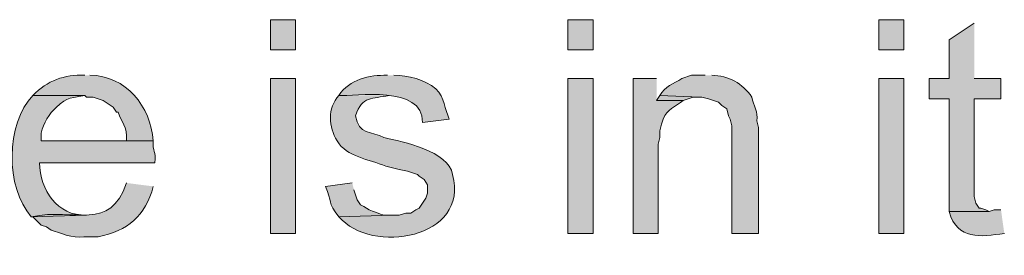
# Model space of a CAD drawing. Header units: inches. Extents: x 1352 to 2050, y -1711 to -1289.
# Tile 101 of 256: x 1849.67 to 1862.05, y -1601.84 to -1598.88. Entities that reach past the tile are written whole.
import ezdxf

# ---------------------------------------------------------------- set-up
doc = ezdxf.new("R2010")
doc.units = ezdxf.units.IN
doc.header["$MEASUREMENT"] = 0
doc.layers.add('图层 1', color=7, linetype='Continuous')

# ---------------------------------------------------------------- blocks, each defined once
blk = doc.blocks.new('block 13')
at = {"layer": '图层 1', "true_color": 0x221814}
h = blk.add_hatch(color=250, dxfattribs=at)
h.dxf.hatch_style = 2
h.paths.add_polyline_path([(1852.821, -1599.262), (1853.136, -1599.262), (1853.136, -1598.881), (1852.821, -1598.881)])
h = blk.add_hatch(color=250, dxfattribs=at)
h.dxf.hatch_style = 2
h.paths.add_polyline_path([(1856.562, -1599.262), (1856.878, -1599.262), (1856.878, -1598.881), (1856.562, -1598.881)])
h = blk.add_hatch(color=250, dxfattribs=at)
h.dxf.hatch_style = 2
h.paths.add_polyline_path([(1860.472, -1599.262), (1860.787, -1599.262), (1860.787, -1598.881), (1860.472, -1598.881)])
for points in [[(1861.67, -1598.924), (1861.354, -1599.135), (1861.354, -1599.622), (1861.103, -1599.622), (1861.103, -1599.876), (1861.354, -1599.876), (1861.354, -1601.294), (1861.859, -1601.294), (1861.817, -1601.273), (1861.754, -1601.252), (1861.733, -1601.252), (1861.692, -1601.188), (1861.67, -1601.104), (1861.67, -1599.876), (1862.007, -1599.876), (1862.007, -1599.622), (1861.67, -1599.622)], [(1857.718, -1599.834), (1857.676, -1599.898), (1858.012, -1599.898), (1858.138, -1599.855), (1858.223, -1599.855)]]:
    blk.add_hatch(color=250, dxfattribs=at).paths.add_polyline_path(points)
h = blk.add_hatch(color=250, dxfattribs=at)
edge = h.paths.add_edge_path()
edge.add_spline(control_points=[(1850.487, -1599.58), (1850.228, -1599.569), (1850.017, -1599.647), (1849.835, -1599.834), (1849.835, -1599.834), (1850.487, -1599.834), (1850.487, -1599.834), (1850.487, -1599.834), (1850.508, -1599.855), (1850.508, -1599.855), (1850.508, -1599.855), (1850.592, -1599.855), (1850.592, -1599.855), (1850.592, -1599.855), (1850.718, -1599.897), (1850.718, -1599.897), (1850.718, -1599.897), (1850.844, -1599.982), (1850.844, -1599.982), (1850.844, -1599.982), (1850.887, -1600.045), (1850.887, -1600.045), (1850.887, -1600.045), (1850.907, -1600.045), (1850.907, -1600.045), (1850.947, -1600.175), (1851.027, -1600.214), (1851.012, -1600.405), (1851.012, -1600.405), (1849.94, -1600.405), (1849.94, -1600.405), (1849.94, -1600.405), (1851.348, -1600.405), (1851.348, -1600.405), (1851.317, -1599.972), (1851.005, -1599.582), (1850.55, -1599.58)], knot_values=[0, 0, 0, 0, 0.352778, 0.352778, 0.352778, 0.705556, 0.705556, 0.705556, 1.058333, 1.058333, 1.058333, 1.411111, 1.411111, 1.411111, 1.763889, 1.763889, 1.763889, 2.116667, 2.116667, 2.116667, 2.469444, 2.469444, 2.469444, 2.822222, 2.822222, 2.822222, 3.175, 3.175, 3.175, 3.527778, 3.527778, 3.527778, 3.880556, 3.880556, 3.880556, 4.233333, 4.233333, 4.233333, 4.233333], degree=3, periodic=0)
edge.add_line((1850.55, -1599.58), (1850.487, -1599.58))
h = blk.add_hatch(color=250, dxfattribs=at)
edge = h.paths.add_edge_path()
edge.add_spline(control_points=[(1854.292, -1599.58), (1854.065, -1599.574), (1853.814, -1599.631), (1853.682, -1599.834), (1853.875, -1599.845), (1854.745, -1599.697), (1854.733, -1600.172), (1854.733, -1600.172), (1855.07, -1600.13), (1855.07, -1600.13), (1855.011, -1600.005), (1855.014, -1599.865), (1854.901, -1599.749), (1854.761, -1599.632), (1854.553, -1599.584), (1854.375, -1599.58)], knot_values=[0, 0, 0, 0, 0.352778, 0.352778, 0.352778, 0.705556, 0.705556, 0.705556, 1.058333, 1.058333, 1.058333, 1.411111, 1.411111, 1.411111, 1.763889, 1.763889, 1.763889, 1.763889], degree=3, periodic=0)
edge.add_line((1854.375, -1599.58), (1854.292, -1599.58))
h = blk.add_hatch(color=250, dxfattribs=at)
edge = h.paths.add_edge_path()
edge.add_spline(control_points=[(1858.286, -1599.58), (1858.286, -1599.58), (1858.117, -1599.58), (1858.117, -1599.58), (1858.117, -1599.58), (1857.992, -1599.622), (1857.992, -1599.622), (1857.896, -1599.686), (1857.773, -1599.721), (1857.719, -1599.834), (1857.719, -1599.834), (1858.222, -1599.855), (1858.222, -1599.855), (1858.222, -1599.855), (1858.244, -1599.855), (1858.244, -1599.855), (1858.244, -1599.855), (1858.328, -1599.876), (1858.328, -1599.876), (1858.328, -1599.876), (1858.455, -1599.918), (1858.455, -1599.918), (1858.455, -1599.918), (1858.497, -1599.961), (1858.497, -1599.961), (1858.497, -1599.961), (1858.559, -1600.003), (1858.559, -1600.003), (1858.559, -1600.003), (1858.58, -1600.088), (1858.58, -1600.088), (1858.58, -1600.088), (1858.601, -1600.13), (1858.601, -1600.13), (1858.601, -1600.13), (1858.622, -1600.214), (1858.622, -1600.214), (1858.622, -1600.214), (1858.622, -1601.57), (1858.622, -1601.57), (1858.622, -1601.57), (1858.959, -1601.57), (1858.959, -1601.57), (1858.959, -1601.57), (1858.959, -1600.236), (1858.959, -1600.236), (1858.959, -1600.236), (1858.938, -1600.151), (1858.938, -1600.151), (1858.954, -1600.046), (1858.899, -1599.955), (1858.874, -1599.855), (1858.756, -1599.68), (1858.585, -1599.587), (1858.37, -1599.58)], knot_values=[0, 0, 0, 0, 0.352778, 0.352778, 0.352778, 0.705556, 0.705556, 0.705556, 1.058333, 1.058333, 1.058333, 1.411111, 1.411111, 1.411111, 1.763889, 1.763889, 1.763889, 2.116667, 2.116667, 2.116667, 2.469444, 2.469444, 2.469444, 2.822222, 2.822222, 2.822222, 3.175, 3.175, 3.175, 3.527778, 3.527778, 3.527778, 3.880556, 3.880556, 3.880556, 4.233333, 4.233333, 4.233333, 4.586111, 4.586111, 4.586111, 4.938889, 4.938889, 4.938889, 5.291667, 5.291667, 5.291667, 5.644444, 5.644444, 5.644444, 5.997222, 5.997222, 5.997222, 6.35, 6.35, 6.35, 6.35], degree=3, periodic=0)
edge.add_line((1858.37, -1599.58), (1858.286, -1599.58))
h = blk.add_hatch(color=250, dxfattribs=at)
h.dxf.hatch_style = 2
h.paths.add_polyline_path([(1852.821, -1601.569), (1853.136, -1601.569), (1853.136, -1599.622), (1852.821, -1599.622)])
h = blk.add_hatch(color=250, dxfattribs=at)
h.dxf.hatch_style = 2
h.paths.add_polyline_path([(1856.562, -1601.569), (1856.878, -1601.569), (1856.878, -1599.622), (1856.562, -1599.622)])
h = blk.add_hatch(color=250, dxfattribs=at)
edge = h.paths.add_edge_path()
edge.add_spline(control_points=[(1857.676, -1599.622), (1857.676, -1599.622), (1857.382, -1599.622), (1857.382, -1599.622), (1857.382, -1599.622), (1857.382, -1601.57), (1857.382, -1601.57), (1857.382, -1601.57), (1857.697, -1601.57), (1857.697, -1601.57), (1857.697, -1601.57), (1857.697, -1600.447), (1857.697, -1600.447), (1857.697, -1600.447), (1857.718, -1600.363), (1857.718, -1600.363), (1857.718, -1600.363), (1857.718, -1600.278), (1857.718, -1600.278), (1857.718, -1600.278), (1857.739, -1600.193), (1857.739, -1600.193), (1857.739, -1600.193), (1857.76, -1600.13), (1857.76, -1600.13), (1857.802, -1600.006), (1857.917, -1599.974), (1858.012, -1599.897), (1858.012, -1599.897), (1857.676, -1599.897), (1857.676, -1599.897)], knot_values=[0, 0, 0, 0, 0.352778, 0.352778, 0.352778, 0.705556, 0.705556, 0.705556, 1.058333, 1.058333, 1.058333, 1.411111, 1.411111, 1.411111, 1.763889, 1.763889, 1.763889, 2.116667, 2.116667, 2.116667, 2.469444, 2.469444, 2.469444, 2.822222, 2.822222, 2.822222, 3.175, 3.175, 3.175, 3.527778, 3.527778, 3.527778, 3.527778], degree=3, periodic=0)
edge.add_line((1857.676, -1599.897), (1857.676, -1599.622))
h = blk.add_hatch(color=250, dxfattribs=at)
h.dxf.hatch_style = 2
h.paths.add_polyline_path([(1860.472, -1601.569), (1860.787, -1601.569), (1860.787, -1599.622), (1860.472, -1599.622)])
h = blk.add_hatch(color=250, dxfattribs=at)
edge = h.paths.add_edge_path()
edge.add_spline(control_points=[(1849.835, -1599.834), (1849.49, -1600.186), (1849.489, -1600.993), (1849.814, -1601.358), (1849.814, -1601.358), (1850.508, -1601.337), (1850.508, -1601.337), (1850.141, -1601.354), (1849.923, -1601.022), (1849.919, -1600.68), (1849.919, -1600.68), (1851.37, -1600.68), (1851.37, -1600.68), (1851.385, -1600.533), (1851.336, -1600.538), (1851.349, -1600.405), (1851.349, -1600.405), (1849.94, -1600.405), (1849.94, -1600.405), (1849.921, -1600.27), (1849.989, -1600.149), (1850.066, -1600.046), (1850.256, -1599.857), (1850.256, -1599.875), (1850.488, -1599.834)], knot_values=[0, 0, 0, 0, 0.352778, 0.352778, 0.352778, 0.705556, 0.705556, 0.705556, 1.058333, 1.058333, 1.058333, 1.411111, 1.411111, 1.411111, 1.763889, 1.763889, 1.763889, 2.116667, 2.116667, 2.116667, 2.469444, 2.469444, 2.469444, 2.822222, 2.822222, 2.822222, 2.822222], degree=3, periodic=0)
edge.add_line((1850.488, -1599.834), (1849.835, -1599.834))
h = blk.add_hatch(color=250, dxfattribs=at)
edge = h.paths.add_edge_path()
edge.add_spline(control_points=[(1853.682, -1599.834), (1853.538, -1599.99), (1853.55, -1600.232), (1853.661, -1600.405), (1853.78, -1600.608), (1854.063, -1600.635), (1854.271, -1600.723), (1854.271, -1600.723), (1854.439, -1600.765), (1854.439, -1600.765), (1854.439, -1600.765), (1854.543, -1600.786), (1854.543, -1600.786), (1854.543, -1600.786), (1854.67, -1600.828), (1854.67, -1600.828), (1854.67, -1600.828), (1854.691, -1600.85), (1854.691, -1600.85), (1854.691, -1600.85), (1854.754, -1600.892), (1854.754, -1600.892), (1854.754, -1600.892), (1854.796, -1600.956), (1854.796, -1600.956), (1854.796, -1600.956), (1854.796, -1601.061), (1854.796, -1601.061), (1854.796, -1601.061), (1854.775, -1601.125), (1854.775, -1601.125), (1854.775, -1601.125), (1854.691, -1601.252), (1854.691, -1601.252), (1854.691, -1601.252), (1854.649, -1601.273), (1854.649, -1601.273), (1854.649, -1601.273), (1854.586, -1601.315), (1854.586, -1601.315), (1854.586, -1601.315), (1854.523, -1601.315), (1854.523, -1601.315), (1854.523, -1601.315), (1854.439, -1601.337), (1854.439, -1601.337), (1854.439, -1601.337), (1854.355, -1601.337), (1854.355, -1601.337), (1854.355, -1601.337), (1853.682, -1601.358), (1853.682, -1601.358), (1854.09, -1601.843), (1855.329, -1601.632), (1855.112, -1600.828), (1855.062, -1600.53), (1854.488, -1600.418), (1854.249, -1600.363), (1854.097, -1600.281), (1853.926, -1600.335), (1853.893, -1600.088), (1853.975, -1599.834), (1854.099, -1599.88), (1854.313, -1599.834)], knot_values=[0, 0, 0, 0, 0.352778, 0.352778, 0.352778, 0.705556, 0.705556, 0.705556, 1.058333, 1.058333, 1.058333, 1.411111, 1.411111, 1.411111, 1.763889, 1.763889, 1.763889, 2.116667, 2.116667, 2.116667, 2.469444, 2.469444, 2.469444, 2.822222, 2.822222, 2.822222, 3.175, 3.175, 3.175, 3.527778, 3.527778, 3.527778, 3.880556, 3.880556, 3.880556, 4.233333, 4.233333, 4.233333, 4.586111, 4.586111, 4.586111, 4.938889, 4.938889, 4.938889, 5.291667, 5.291667, 5.291667, 5.644444, 5.644444, 5.644444, 5.997222, 5.997222, 5.997222, 6.35, 6.35, 6.35, 6.702778, 6.702778, 6.702778, 7.055556, 7.055556, 7.055556, 7.408333, 7.408333, 7.408333, 7.408333], degree=3, periodic=0)
edge.add_line((1854.313, -1599.834), (1853.682, -1599.834))
h = blk.add_hatch(color=250, dxfattribs=at)
edge = h.paths.add_edge_path()
edge.add_spline(control_points=[(1851.013, -1600.934), (1850.799, -1601.553), (1850.377, -1601.242), (1849.814, -1601.358), (1849.814, -1601.358), (1849.835, -1601.358), (1849.835, -1601.358), (1849.835, -1601.358), (1849.94, -1601.463), (1849.94, -1601.463), (1849.94, -1601.463), (1850.004, -1601.485), (1850.004, -1601.485), (1850.004, -1601.485), (1850.066, -1601.527), (1850.066, -1601.527), (1850.066, -1601.527), (1850.193, -1601.57), (1850.193, -1601.57), (1850.357, -1601.64), (1850.481, -1601.602), (1850.655, -1601.612), (1851.027, -1601.535), (1851.247, -1601.35), (1851.349, -1600.977)], knot_values=[0, 0, 0, 0, 0.352778, 0.352778, 0.352778, 0.705556, 0.705556, 0.705556, 1.058333, 1.058333, 1.058333, 1.411111, 1.411111, 1.411111, 1.763889, 1.763889, 1.763889, 2.116667, 2.116667, 2.116667, 2.469444, 2.469444, 2.469444, 2.822222, 2.822222, 2.822222, 2.822222], degree=3, periodic=0)
edge.add_line((1851.349, -1600.977), (1851.013, -1600.934))
h = blk.add_hatch(color=250, dxfattribs=at)
edge = h.paths.add_edge_path()
edge.add_spline(control_points=[(1853.85, -1600.934), (1853.85, -1600.934), (1853.514, -1600.977), (1853.514, -1600.977), (1853.604, -1601.172), (1853.531, -1601.179), (1853.682, -1601.358), (1853.682, -1601.358), (1854.355, -1601.337), (1854.355, -1601.337), (1854.214, -1601.351), (1854.196, -1601.31), (1854.061, -1601.273), (1854.061, -1601.273), (1853.997, -1601.231), (1853.997, -1601.231), (1853.997, -1601.231), (1853.955, -1601.209), (1853.955, -1601.209), (1853.955, -1601.209), (1853.914, -1601.146), (1853.914, -1601.146), (1853.914, -1601.146), (1853.872, -1601.019), (1853.872, -1601.019)], knot_values=[0, 0, 0, 0, 0.352778, 0.352778, 0.352778, 0.705556, 0.705556, 0.705556, 1.058333, 1.058333, 1.058333, 1.411111, 1.411111, 1.411111, 1.763889, 1.763889, 1.763889, 2.116667, 2.116667, 2.116667, 2.469444, 2.469444, 2.469444, 2.822222, 2.822222, 2.822222, 2.822222], degree=3, periodic=0)
edge.add_line((1853.872, -1601.019), (1853.85, -1600.934))
h = blk.add_hatch(color=250, dxfattribs=at)
edge = h.paths.add_edge_path()
edge.add_spline(control_points=[(1862.007, -1601.273), (1862.007, -1601.273), (1861.923, -1601.273), (1861.923, -1601.273), (1861.923, -1601.273), (1861.859, -1601.294), (1861.859, -1601.294), (1861.859, -1601.294), (1861.354, -1601.294), (1861.354, -1601.294), (1861.464, -1601.66), (1861.746, -1601.609), (1862.049, -1601.569)], knot_values=[0, 0, 0, 0, 0.352778, 0.352778, 0.352778, 0.705556, 0.705556, 0.705556, 1.058333, 1.058333, 1.058333, 1.411111, 1.411111, 1.411111, 1.411111], degree=3, periodic=0)
edge.add_line((1862.049, -1601.569), (1862.007, -1601.273))
at = {"layer": '图层 1', "lineweight": 0}
for points in [[(1852.821, -1599.262), (1853.136, -1599.262), (1853.136, -1598.881), (1852.821, -1598.881), (1852.821, -1599.262)], [(1856.562, -1599.262), (1856.878, -1599.262), (1856.878, -1598.881), (1856.562, -1598.881), (1856.562, -1599.262)], [(1860.472, -1599.262), (1860.787, -1599.262), (1860.787, -1598.881), (1860.472, -1598.881), (1860.472, -1599.262)], [(1861.67, -1598.924), (1861.354, -1599.135), (1861.354, -1599.622), (1861.103, -1599.622), (1861.103, -1599.876), (1861.354, -1599.876), (1861.354, -1601.294), (1861.859, -1601.294), (1861.817, -1601.273), (1861.754, -1601.252), (1861.733, -1601.252), (1861.692, -1601.188), (1861.67, -1601.104), (1861.67, -1599.876), (1862.007, -1599.876), (1862.007, -1599.622), (1861.67, -1599.622)], [(1852.821, -1601.569), (1853.136, -1601.569), (1853.136, -1599.622), (1852.821, -1599.622), (1852.821, -1601.569)], [(1856.562, -1601.569), (1856.878, -1601.569), (1856.878, -1599.622), (1856.562, -1599.622), (1856.562, -1601.569)], [(1860.472, -1601.569), (1860.787, -1601.569), (1860.787, -1599.622), (1860.472, -1599.622), (1860.472, -1601.569)], [(1857.718, -1599.834), (1857.676, -1599.898), (1858.012, -1599.898), (1858.138, -1599.855), (1858.223, -1599.855)]]:
    blk.add_lwpolyline(points, dxfattribs=at)
for points, knots in [([(1850.487, -1599.58), (1850.228, -1599.569), (1850.017, -1599.647), (1849.835, -1599.834), (1849.835, -1599.834), (1850.487, -1599.834), (1850.487, -1599.834), (1850.487, -1599.834), (1850.508, -1599.855), (1850.508, -1599.855), (1850.508, -1599.855), (1850.592, -1599.855), (1850.592, -1599.855), (1850.592, -1599.855), (1850.718, -1599.897), (1850.718, -1599.897), (1850.718, -1599.897), (1850.844, -1599.982), (1850.844, -1599.982), (1850.844, -1599.982), (1850.887, -1600.045), (1850.887, -1600.045), (1850.887, -1600.045), (1850.907, -1600.045), (1850.907, -1600.045), (1850.947, -1600.175), (1851.027, -1600.214), (1851.012, -1600.405), (1851.012, -1600.405), (1849.94, -1600.405), (1849.94, -1600.405), (1849.94, -1600.405), (1851.348, -1600.405), (1851.348, -1600.405), (1851.317, -1599.972), (1851.005, -1599.582), (1850.55, -1599.58)], [0, 0, 0, 0, 1, 1, 1, 2, 2, 2, 3, 3, 3, 4, 4, 4, 5, 5, 5, 6, 6, 6, 7, 7, 7, 8, 8, 8, 9, 9, 9, 10, 10, 10, 11, 11, 11, 12, 12, 12, 12]), ([(1854.292, -1599.58), (1854.065, -1599.574), (1853.814, -1599.631), (1853.682, -1599.834), (1853.875, -1599.845), (1854.745, -1599.697), (1854.733, -1600.172), (1854.733, -1600.172), (1855.07, -1600.13), (1855.07, -1600.13), (1855.011, -1600.005), (1855.014, -1599.865), (1854.901, -1599.749), (1854.761, -1599.632), (1854.553, -1599.584), (1854.375, -1599.58)], [0, 0, 0, 0, 1, 1, 1, 2, 2, 2, 3, 3, 3, 4, 4, 4, 5, 5, 5, 5]), ([(1858.286, -1599.58), (1858.286, -1599.58), (1858.117, -1599.58), (1858.117, -1599.58), (1858.117, -1599.58), (1857.992, -1599.622), (1857.992, -1599.622), (1857.896, -1599.686), (1857.773, -1599.721), (1857.719, -1599.834), (1857.719, -1599.834), (1858.222, -1599.855), (1858.222, -1599.855), (1858.222, -1599.855), (1858.244, -1599.855), (1858.244, -1599.855), (1858.244, -1599.855), (1858.328, -1599.876), (1858.328, -1599.876), (1858.328, -1599.876), (1858.455, -1599.918), (1858.455, -1599.918), (1858.455, -1599.918), (1858.497, -1599.961), (1858.497, -1599.961), (1858.497, -1599.961), (1858.559, -1600.003), (1858.559, -1600.003), (1858.559, -1600.003), (1858.58, -1600.088), (1858.58, -1600.088), (1858.58, -1600.088), (1858.601, -1600.13), (1858.601, -1600.13), (1858.601, -1600.13), (1858.622, -1600.214), (1858.622, -1600.214), (1858.622, -1600.214), (1858.622, -1601.57), (1858.622, -1601.57), (1858.622, -1601.57), (1858.959, -1601.57), (1858.959, -1601.57), (1858.959, -1601.57), (1858.959, -1600.236), (1858.959, -1600.236), (1858.959, -1600.236), (1858.938, -1600.151), (1858.938, -1600.151), (1858.954, -1600.046), (1858.899, -1599.955), (1858.874, -1599.855), (1858.756, -1599.68), (1858.585, -1599.587), (1858.37, -1599.58)], [0, 0, 0, 0, 1, 1, 1, 2, 2, 2, 3, 3, 3, 4, 4, 4, 5, 5, 5, 6, 6, 6, 7, 7, 7, 8, 8, 8, 9, 9, 9, 10, 10, 10, 11, 11, 11, 12, 12, 12, 13, 13, 13, 14, 14, 14, 15, 15, 15, 16, 16, 16, 17, 17, 17, 18, 18, 18, 18]), ([(1857.676, -1599.622), (1857.676, -1599.622), (1857.382, -1599.622), (1857.382, -1599.622), (1857.382, -1599.622), (1857.382, -1601.57), (1857.382, -1601.57), (1857.382, -1601.57), (1857.697, -1601.57), (1857.697, -1601.57), (1857.697, -1601.57), (1857.697, -1600.447), (1857.697, -1600.447), (1857.697, -1600.447), (1857.718, -1600.363), (1857.718, -1600.363), (1857.718, -1600.363), (1857.718, -1600.278), (1857.718, -1600.278), (1857.718, -1600.278), (1857.739, -1600.193), (1857.739, -1600.193), (1857.739, -1600.193), (1857.76, -1600.13), (1857.76, -1600.13), (1857.802, -1600.006), (1857.917, -1599.974), (1858.012, -1599.897), (1858.012, -1599.897), (1857.676, -1599.897), (1857.676, -1599.897)], [0, 0, 0, 0, 1, 1, 1, 2, 2, 2, 3, 3, 3, 4, 4, 4, 5, 5, 5, 6, 6, 6, 7, 7, 7, 8, 8, 8, 9, 9, 9, 10, 10, 10, 10]), ([(1849.835, -1599.834), (1849.49, -1600.186), (1849.489, -1600.993), (1849.814, -1601.358), (1849.814, -1601.358), (1850.508, -1601.337), (1850.508, -1601.337), (1850.141, -1601.354), (1849.923, -1601.022), (1849.919, -1600.68), (1849.919, -1600.68), (1851.37, -1600.68), (1851.37, -1600.68), (1851.385, -1600.533), (1851.336, -1600.538), (1851.349, -1600.405), (1851.349, -1600.405), (1849.94, -1600.405), (1849.94, -1600.405), (1849.921, -1600.27), (1849.989, -1600.149), (1850.066, -1600.046), (1850.256, -1599.857), (1850.256, -1599.875), (1850.488, -1599.834)], [0, 0, 0, 0, 1, 1, 1, 2, 2, 2, 3, 3, 3, 4, 4, 4, 5, 5, 5, 6, 6, 6, 7, 7, 7, 8, 8, 8, 8]), ([(1853.682, -1599.834), (1853.538, -1599.99), (1853.55, -1600.232), (1853.661, -1600.405), (1853.78, -1600.608), (1854.063, -1600.635), (1854.271, -1600.723), (1854.271, -1600.723), (1854.439, -1600.765), (1854.439, -1600.765), (1854.439, -1600.765), (1854.543, -1600.786), (1854.543, -1600.786), (1854.543, -1600.786), (1854.67, -1600.828), (1854.67, -1600.828), (1854.67, -1600.828), (1854.691, -1600.85), (1854.691, -1600.85), (1854.691, -1600.85), (1854.754, -1600.892), (1854.754, -1600.892), (1854.754, -1600.892), (1854.796, -1600.956), (1854.796, -1600.956), (1854.796, -1600.956), (1854.796, -1601.061), (1854.796, -1601.061), (1854.796, -1601.061), (1854.775, -1601.125), (1854.775, -1601.125), (1854.775, -1601.125), (1854.691, -1601.252), (1854.691, -1601.252), (1854.691, -1601.252), (1854.649, -1601.273), (1854.649, -1601.273), (1854.649, -1601.273), (1854.586, -1601.315), (1854.586, -1601.315), (1854.586, -1601.315), (1854.523, -1601.315), (1854.523, -1601.315), (1854.523, -1601.315), (1854.439, -1601.337), (1854.439, -1601.337), (1854.439, -1601.337), (1854.355, -1601.337), (1854.355, -1601.337), (1854.355, -1601.337), (1853.682, -1601.358), (1853.682, -1601.358), (1854.09, -1601.843), (1855.329, -1601.632), (1855.112, -1600.828), (1855.062, -1600.53), (1854.488, -1600.418), (1854.249, -1600.363), (1854.097, -1600.281), (1853.926, -1600.335), (1853.893, -1600.088), (1853.975, -1599.834), (1854.099, -1599.88), (1854.313, -1599.834)], [0, 0, 0, 0, 1, 1, 1, 2, 2, 2, 3, 3, 3, 4, 4, 4, 5, 5, 5, 6, 6, 6, 7, 7, 7, 8, 8, 8, 9, 9, 9, 10, 10, 10, 11, 11, 11, 12, 12, 12, 13, 13, 13, 14, 14, 14, 15, 15, 15, 16, 16, 16, 17, 17, 17, 18, 18, 18, 19, 19, 19, 20, 20, 20, 21, 21, 21, 21]), ([(1851.013, -1600.934), (1850.799, -1601.553), (1850.377, -1601.242), (1849.814, -1601.358), (1849.814, -1601.358), (1849.835, -1601.358), (1849.835, -1601.358), (1849.835, -1601.358), (1849.94, -1601.463), (1849.94, -1601.463), (1849.94, -1601.463), (1850.004, -1601.485), (1850.004, -1601.485), (1850.004, -1601.485), (1850.066, -1601.527), (1850.066, -1601.527), (1850.066, -1601.527), (1850.193, -1601.57), (1850.193, -1601.57), (1850.357, -1601.64), (1850.481, -1601.602), (1850.655, -1601.612), (1851.027, -1601.535), (1851.247, -1601.35), (1851.349, -1600.977)], [0, 0, 0, 0, 1, 1, 1, 2, 2, 2, 3, 3, 3, 4, 4, 4, 5, 5, 5, 6, 6, 6, 7, 7, 7, 8, 8, 8, 8]), ([(1853.85, -1600.934), (1853.85, -1600.934), (1853.514, -1600.977), (1853.514, -1600.977), (1853.604, -1601.172), (1853.531, -1601.179), (1853.682, -1601.358), (1853.682, -1601.358), (1854.355, -1601.337), (1854.355, -1601.337), (1854.214, -1601.351), (1854.196, -1601.31), (1854.061, -1601.273), (1854.061, -1601.273), (1853.997, -1601.231), (1853.997, -1601.231), (1853.997, -1601.231), (1853.955, -1601.209), (1853.955, -1601.209), (1853.955, -1601.209), (1853.914, -1601.146), (1853.914, -1601.146), (1853.914, -1601.146), (1853.872, -1601.019), (1853.872, -1601.019)], [0, 0, 0, 0, 1, 1, 1, 2, 2, 2, 3, 3, 3, 4, 4, 4, 5, 5, 5, 6, 6, 6, 7, 7, 7, 8, 8, 8, 8]), ([(1862.007, -1601.273), (1862.007, -1601.273), (1861.923, -1601.273), (1861.923, -1601.273), (1861.923, -1601.273), (1861.859, -1601.294), (1861.859, -1601.294), (1861.859, -1601.294), (1861.354, -1601.294), (1861.354, -1601.294), (1861.464, -1601.66), (1861.746, -1601.609), (1862.049, -1601.569)], [0, 0, 0, 0, 1, 1, 1, 2, 2, 2, 3, 3, 3, 4, 4, 4, 4])]:
    blk.add_open_spline(points, degree=3, knots=knots, dxfattribs=at)
blk = doc.blocks.new('block 9')
at = {"layer": '图层 1'}
blk.add_blockref('block 13', (0, 0), dxfattribs=at)
blk = doc.blocks.new('block 2')
at = {"layer": '图层 1'}
blk.add_blockref('block 9', (0, 0), dxfattribs=at)

msp = doc.modelspace()

# ---------------------------------------------------------------- block references
at = {"layer": '图层 1'}
msp.add_blockref('block 2', (0, 0), dxfattribs=at)

doc.saveas('drawing.dxf')
